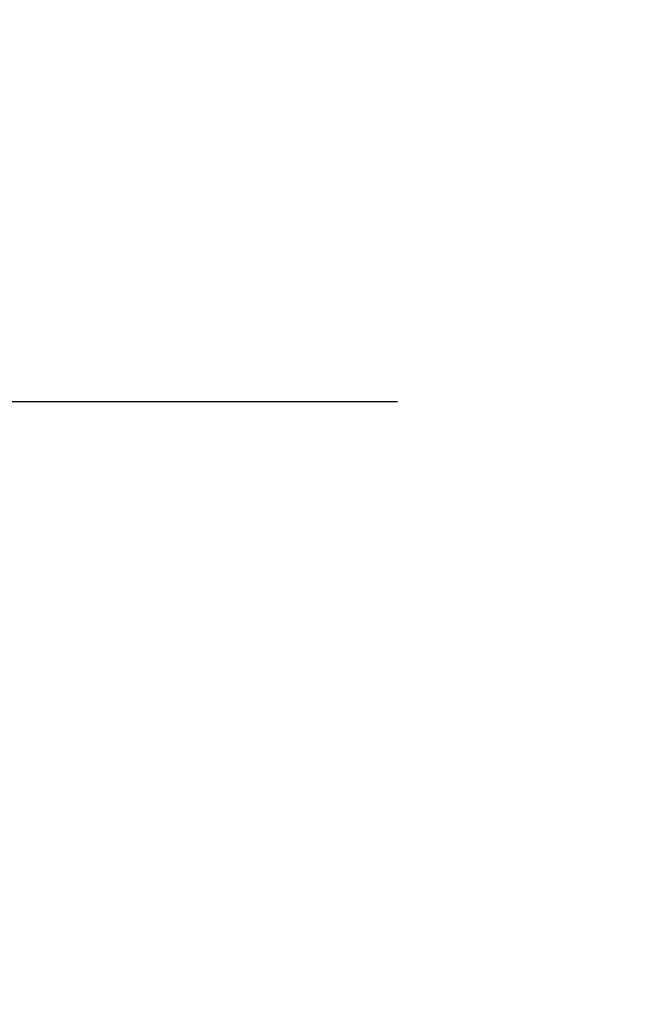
# Model space of a CAD drawing. Header units: metres. Extents: x 63115 to 703450, y -261936 to -53969.
# Tile 99 of 197: x 167451 to 168039, y -135142 to -134193. Entities that reach past the tile are written whole.
import ezdxf

# ---------------------------------------------------------------- set-up
doc = ezdxf.new("R2010")
doc.units = ezdxf.units.M
doc.linetypes.add('DASHDOT2', pattern=[12.7, 6.35, -3.175, 0, -3.175])
for name, color, linetype in [('_01-STRAMIENEN', 253, 'DASHDOT2'), ('_03-PROJECTION', 1, 'Continuous'), ('_07Brandveiligheid', 8, 'Continuous')]:
    doc.layers.add(name, color=color, linetype=linetype)
doc.layers.add('_01Hulplijnen', color=6, linetype='Continuous', plot=False)

# ---------------------------------------------------------------- blocks, each defined once
blk = doc.blocks.new('*U244')
at = {"layer": '_01-STRAMIENEN'}
blk.add_lwpolyline([(-7899.78, -4150), (6883.22, -4150)], dxfattribs=at)
at = {"layer": '_01Hulplijnen'}
blk.add_lwpolyline([(-7899.78, -4150), (6883.22, -4150)], dxfattribs=at)

msp = doc.modelspace()

# ---------------------------------------------------------------- linework, layer by layer
at = {"layer": '_03-PROJECTION'}
msp.add_ellipse((160931.8, -130410.61), major_axis=(-6500, 0), ratio=0.638462, start_param=5.35272, end_param=10.194284, dxfattribs=at)

# ---------------------------------------------------------------- block references
msp.add_blockref('*U244', (160931.8, -130410.61), dxfattribs=at)

# ---------------------------------------------------------------- texts
at = {"layer": '_07Brandveiligheid', "char_height": 300, "attachment_point": 1}
for s, insert in [('\\pi1474.1;{\\fArial|b0|i0|c0|p34;\\H0.375x;balusters staal}', (163799.37, -134260.33)), ('\\pi718.08;{\\fArial|b0|i0|c0|p34;\\H0.375x;polycarbonaat balustrade}', (162387.33, -134839.76))]:
    msp.add_mtext_dynamic_manual_height_columns(s, width=2466.1277, gutter_width=1, heights=[0], dxfattribs=dict(at, insert=insert))

doc.saveas('drawing.dxf')
